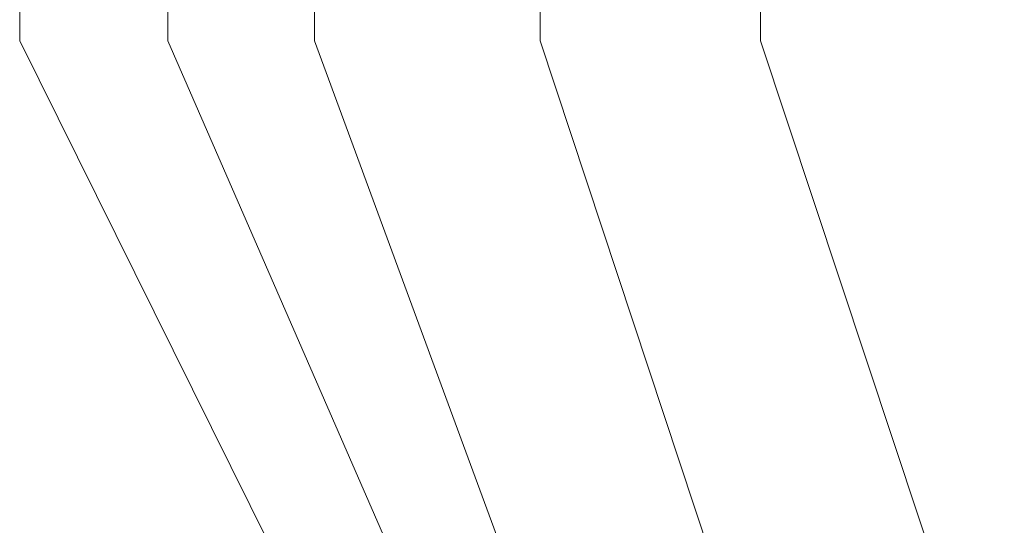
# Model space of a CAD drawing. Header units: inches. Extents: x -5286 to 1958, y -185 to 1019.
# Tile 55 of 62: x 1754 to 1863, y 205 to 261. Entities that reach past the tile are written whole.
import ezdxf

# ---------------------------------------------------------------- set-up
doc = ezdxf.new("R2010")
doc.units = ezdxf.units.IN
doc.header["$MEASUREMENT"] = 0
doc.layers.add('SCHEMAT', color=7, linetype='CONTINUOUS', lineweight=9)

msp = doc.modelspace()

# ---------------------------------------------------------------- linework, layer by layer
at = {"layer": 'SCHEMAT', "color": 0, "linetype": 'Continuous'}
for points in [[(1833.92, 112.59), (1770.36, 258.37), (1770.36, 412.26)], [(1844.03, 102.26), (1786.58, 258.37), (1786.58, 393.82)], [(1828.14, 108.82), (1754.03, 258.37), (1754.03, 352.93)], [(1885.47, 108.59), (1835.8, 258.37), (1835.8, 315.26)], [(1861.03, 108.59), (1811.47, 258.37), (1811.47, 288.59)]]:
    msp.add_lwpolyline(points, dxfattribs=at)

doc.saveas('drawing.dxf')
